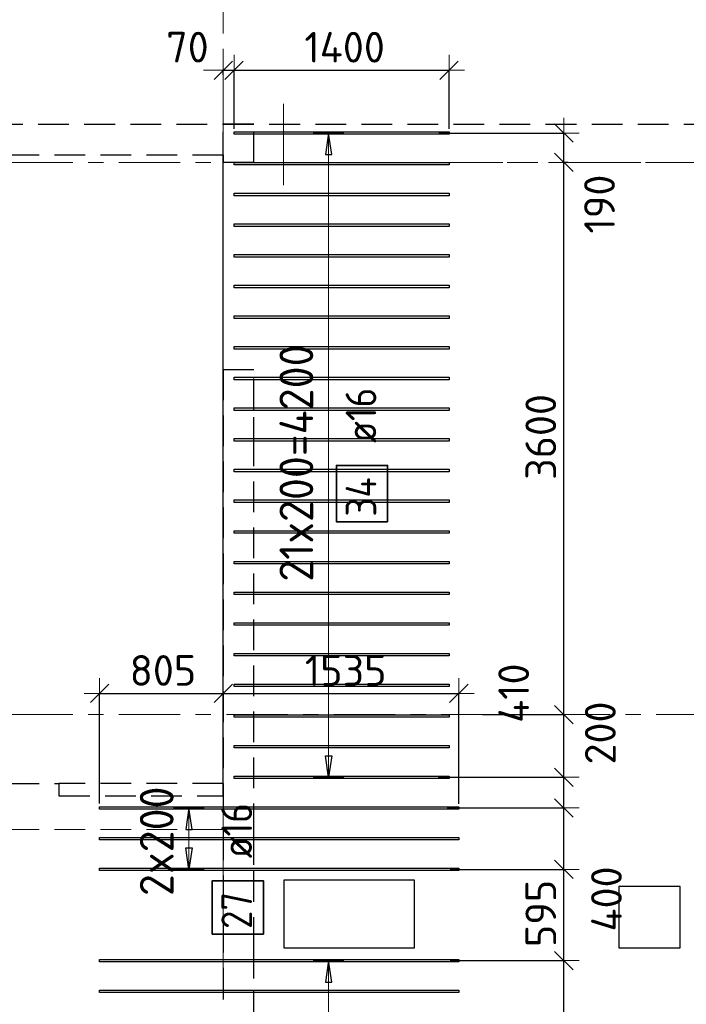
# Model space of a CAD drawing. Header units: metres. Extents: x -38 to 97, y -15 to 21.
# Tile 40 of 82: x 44.32 to 48.67, y 10.91 to 17.33. Entities that reach past the tile are written whole.
import ezdxf

# ---------------------------------------------------------------- set-up
doc = ezdxf.new("R2010")
doc.units = ezdxf.units.M
doc.header["$PDMODE"] = 65
for name, pattern in [('______11', [0.5, 0.4, -0.05, 0, -0.05]), ('______2', [0.27, 0.2, -0.07]), ('______3', [0.5, 0.4, -0.1]), ('______5', [1.1, 0.8, -0.1, 0.1, -0.1])]:
    doc.linetypes.add(name, pattern=pattern)
for name, color, linetype, lineweight in [('XR$2$Осевая линия (1)', 7, '______5', 13), ('XR$2$Размерная линия (1)', 7, 'Continuous', 13), ('XR$3$Балка (1)', 7, '______3', 13), ('XR$3$Перекрытие (1)', 7, 'Continuous', 35), ('XR$3$Размерная линия (1)', 7, 'Continuous', 13)]:
    doc.layers.add(name, color=color, linetype=linetype, lineweight=lineweight)
doc.layers.add('XR$3$Арм.стержн.Доп. Арм верхн.зоны Х', color=7, linetype='Continuous', lineweight=35, true_color=0x8c8cff)
doc.layers.add('XR$5$Стена_ бетон несущ.', color=7, linetype='Continuous', lineweight=70, true_color=0xb4b496)
doc.styles.add('ISOCPEUR', font='txt')
doc.dimstyles.new('DIMSTYLE_3', dxfattribs={"dimtxt": 0.2, "dimasz": 0.2, "dimexe": 0, "dimexo": 0, "dimgap": 0.1, "dimtad": 2, "dimdec": 0, "dimlfac": 1000, "dimrnd": 5, "dimzin": 12, "dimdsep": 46, "dimtxsty": 'ISOCPEUR', "dimblk1": 'ALL_ML_STRICH', "dimblk2": 'ALL_ML_STRICH', "dimsah": 1, "dimcen": 0, "dimclrd": 7, "dimclre": 256, "dimclrt": 7, "dimadec": 0, "dimazin": 0, "dimtfac": 1, "dimtdec": 0, "dimtix": 1, "dimtmove": 2, "dimatfit": 3, "dimfxl": 0, "dimtzin": 0, "dimlwd": 0, "dimlwe": -3, "dimarcsym": 0})
doc.dimstyles.new('DIMSTYLE_6', dxfattribs={"dimtxt": 0.2, "dimasz": 0.2, "dimexe": 0, "dimexo": 0, "dimgap": 0.1, "dimtad": 2, "dimdec": 0, "dimlfac": 1000, "dimrnd": 5, "dimzin": 12, "dimdsep": 46, "dimtxsty": 'ISOCPEUR', "dimblk1": 'ALL_ML_STRICH', "dimblk2": 'ALL_ML_STRICH', "dimsah": 1, "dimcen": 0, "dimclrd": 7, "dimclre": 256, "dimclrt": 7, "dimadec": 0, "dimazin": 0, "dimtfac": 1, "dimtdec": 0, "dimtix": 1, "dimtmove": 2, "dimatfit": 3, "dimfxl": 0, "dimtvp": 1.2, "dimtzin": 0, "dimlwd": 0, "dimlwe": -3, "dimarcsym": 0})
doc.dimstyles.new('DIMSTYLE_7', dxfattribs={"dimtxt": 0.2, "dimasz": 0.2, "dimexe": 0, "dimexo": 0, "dimgap": 0.1, "dimtad": 0, "dimdec": 0, "dimlfac": 1000, "dimrnd": 5, "dimzin": 12, "dimdsep": 46, "dimtxsty": 'ISOCPEUR', "dimblk1": 'ALL_ML_STRICH', "dimblk2": 'ALL_ML_STRICH', "dimsah": 1, "dimcen": 0, "dimclrd": 7, "dimclre": 256, "dimclrt": 7, "dimadec": 0, "dimazin": 0, "dimtfac": 1, "dimtdec": 0, "dimtix": 1, "dimtmove": 2, "dimatfit": 3, "dimfxl": 0, "dimtvp": 1.2, "dimtzin": 0, "dimlwd": 0, "dimlwe": -3, "dimarcsym": 0})

# ---------------------------------------------------------------- blocks, each defined once
blk = doc.blocks.new('ALL_ML_STRICH')
at = {"color": 0, "linetype": 'ByBlock', "lineweight": -2}
for p, q in [((0, -0.5), (0, 0.5)), ((-1, 0), (0.5, 0)), ((-0.3, -0.3), (0.3, 0.3))]:
    blk.add_line(p, q, dxfattribs=at)
blk = doc.blocks.new('*D11')
at = {"layer": 'DEFPOINTS', "color": 7, "linetype": 'Continuous', "lineweight": 13, "transparency": 33554687}
for p in [(0.5, 19.5574), (0.5, 19.3768), (61.6, 17.1197)]:
    blk.add_point(p, dxfattribs=at)
at = {"layer": 'XR$2$Размерная линия (1)', "color": 9, "linetype": 'Continuous', "lineweight": -2, "true_color": 0xc7c7c7, "transparency": 33554687}
for p, q in [((0.5, 19.3568), (0.5, 19.5574)), ((61.6, 17.1397), (61.6, 19.5574))]:
    blk.add_line(p, q, dxfattribs=at)
at = {"layer": 'XR$2$Размерная линия (1)', "color": 7, "linetype": 'Continuous', "lineweight": -2, "transparency": 33554687}
blk.add_line((0.5, 19.5574), (61.6, 19.5574), dxfattribs=at)
at = {"layer": 'XR$2$Размерная линия (1)', "color": 7, "linetype": 'Continuous', "lineweight": 13, "transparency": 33554687, "xscale": 0.2, "yscale": 0.2, "zscale": 0.2, "rotation": 180}
blk.add_blockref('ALL_ML_STRICH', (0.5, 19.5574), dxfattribs=at)
at = {"layer": 'XR$2$Размерная линия (1)', "color": 7, "linetype": 'Continuous', "lineweight": 13, "transparency": 33554687, "xscale": 0.2, "yscale": 0.2, "zscale": 0.2}
blk.add_blockref('ALL_ML_STRICH', (61.6, 19.5574), dxfattribs=at)
at = {"layer": 'XR$2$Размерная линия (1)', "color": 7, "linetype": 'Continuous', "lineweight": 13, "transparency": 33554687, "insert": (31.1, 19.7074), "char_height": 0.2, "width": 1, "attachment_point": 5, "style": 'ISOCPEUR'}
blk.add_mtext('\\A1;{61100}', dxfattribs=at)
blk = doc.blocks.new('*D275')
at = {"layer": 'DEFPOINTS', "color": 7, "linetype": 'Continuous', "lineweight": 13, "transparency": 33554687}
for p in [(47.1077, 11.1959), (47.1336, 9.7959), (47.8683, 9.7959)]:
    blk.add_point(p, dxfattribs=at)
at = {"layer": 'XR$3$Размерная линия (1)', "color": 9, "linetype": 'Continuous', "lineweight": -2, "true_color": 0xc7c7c7, "transparency": 33554687}
for p, q in [((47.1277, 11.1959), (47.8683, 11.1959)), ((47.1536, 9.7959), (47.8683, 9.7959))]:
    blk.add_line(p, q, dxfattribs=at)
at = {"layer": 'XR$3$Размерная линия (1)', "color": 7, "linetype": 'Continuous', "lineweight": -2, "transparency": 33554687}
blk.add_line((47.8683, 9.7959), (47.8683, 11.1959), dxfattribs=at)
at = {"layer": 'XR$3$Размерная линия (1)', "color": 7, "linetype": 'Continuous', "lineweight": 13, "transparency": 33554687, "xscale": 0.2, "yscale": 0.2, "zscale": 0.2}
for p, rotation in [((47.8683, 11.1959), 90), ((47.8683, 9.7959), 270)]:
    blk.add_blockref('ALL_ML_STRICH', p, dxfattribs=dict(at, rotation=rotation))
at = {"layer": 'XR$3$Размерная линия (1)', "color": 7, "linetype": 'Continuous', "lineweight": 13, "transparency": 33554687, "insert": (47.7183, 10.5159), "char_height": 0.2, "width": 0.8, "attachment_point": 5, "rotation": 90, "style": 'ISOCPEUR'}
blk.add_mtext('\\A1;{1400}', dxfattribs=at)
blk = doc.blocks.new('*D276')
at = {"layer": 'DEFPOINTS', "color": 7, "linetype": 'Continuous', "lineweight": 13, "transparency": 33554687}
for p in [(47.1077, 11.791), (47.1077, 11.1959), (47.8683, 11.1959)]:
    blk.add_point(p, dxfattribs=at)
at = {"layer": 'XR$3$Размерная линия (1)', "color": 9, "linetype": 'Continuous', "lineweight": -2, "true_color": 0xc7c7c7, "transparency": 33554687}
for p, q in [((47.1277, 11.791), (47.8683, 11.791)), ((47.1277, 11.1959), (47.8683, 11.1959))]:
    blk.add_line(p, q, dxfattribs=at)
at = {"layer": 'XR$3$Размерная линия (1)', "color": 7, "linetype": 'Continuous', "lineweight": -2, "transparency": 33554687}
blk.add_line((47.8683, 11.1959), (47.8683, 11.791), dxfattribs=at)
at = {"layer": 'XR$3$Размерная линия (1)', "color": 7, "linetype": 'Continuous', "lineweight": 13, "transparency": 33554687, "xscale": 0.2, "yscale": 0.2, "zscale": 0.2}
for p, rotation in [((47.8683, 11.791), 90), ((47.8683, 11.1959), 270)]:
    blk.add_blockref('ALL_ML_STRICH', p, dxfattribs=dict(at, rotation=rotation))
at = {"layer": 'XR$3$Размерная линия (1)', "color": 7, "linetype": 'Continuous', "lineweight": 13, "transparency": 33554687, "insert": (47.7183, 11.5035), "char_height": 0.2, "width": 0.6, "attachment_point": 5, "rotation": 90, "style": 'ISOCPEUR'}
blk.add_mtext('\\A1;{595}', dxfattribs=at)
blk = doc.blocks.new('*D277')
at = {"layer": 'DEFPOINTS', "color": 7, "linetype": 'Continuous', "lineweight": 13, "transparency": 33554687}
for p in [(47.0882, 12.191), (47.1077, 11.791), (47.8683, 11.791)]:
    blk.add_point(p, dxfattribs=at)
at = {"layer": 'XR$3$Размерная линия (1)', "color": 9, "linetype": 'Continuous', "lineweight": -2, "true_color": 0xc7c7c7, "transparency": 33554687}
for p, q in [((47.1082, 12.191), (47.8683, 12.191)), ((47.1277, 11.791), (47.8683, 11.791))]:
    blk.add_line(p, q, dxfattribs=at)
at = {"layer": 'XR$3$Размерная линия (1)', "color": 7, "linetype": 'Continuous', "lineweight": -2, "transparency": 33554687}
blk.add_line((47.8683, 11.791), (47.8683, 12.191), dxfattribs=at)
at = {"layer": 'XR$3$Размерная линия (1)', "color": 7, "linetype": 'Continuous', "lineweight": 13, "transparency": 33554687, "xscale": 0.2, "yscale": 0.2, "zscale": 0.2}
for p, rotation in [((47.8683, 12.191), 90), ((47.8683, 11.791), 270)]:
    blk.add_blockref('ALL_ML_STRICH', p, dxfattribs=dict(at, rotation=rotation))
at = {"layer": 'XR$3$Размерная линия (1)', "color": 7, "linetype": 'Continuous', "lineweight": 13, "transparency": 33554687, "insert": (48.146, 11.5981), "char_height": 0.2, "width": 0.6, "attachment_point": 5, "rotation": 90, "style": 'ISOCPEUR'}
blk.add_mtext('\\A1;{400}', dxfattribs=at)
blk = doc.blocks.new('*D278')
at = {"layer": 'DEFPOINTS', "color": 7, "linetype": 'Continuous', "lineweight": 13, "transparency": 33554687}
for p in [(47.0298, 12.391), (47.0882, 12.191), (47.8683, 12.191)]:
    blk.add_point(p, dxfattribs=at)
at = {"layer": 'XR$3$Размерная линия (1)', "color": 9, "linetype": 'Continuous', "lineweight": -2, "true_color": 0xc7c7c7, "transparency": 33554687}
for p, q in [((47.0498, 12.391), (47.8683, 12.391)), ((47.1082, 12.191), (47.8683, 12.191))]:
    blk.add_line(p, q, dxfattribs=at)
at = {"layer": 'XR$3$Размерная линия (1)', "color": 7, "linetype": 'Continuous', "lineweight": -2, "transparency": 33554687}
blk.add_line((47.8683, 12.191), (47.8683, 12.391), dxfattribs=at)
at = {"layer": 'XR$3$Размерная линия (1)', "color": 7, "linetype": 'Continuous', "lineweight": 13, "transparency": 33554687, "xscale": 0.2, "yscale": 0.2, "zscale": 0.2}
for p, rotation in [((47.8683, 12.391), 90), ((47.8683, 12.191), 270)]:
    blk.add_blockref('ALL_ML_STRICH', p, dxfattribs=dict(at, rotation=rotation))
at = {"layer": 'XR$3$Размерная линия (1)', "color": 7, "linetype": 'Continuous', "lineweight": 13, "transparency": 33554687, "insert": (48.1061, 12.68), "char_height": 0.2, "width": 0.6, "attachment_point": 5, "rotation": 90, "style": 'ISOCPEUR'}
blk.add_mtext('\\A1;{200}', dxfattribs=at)
blk = doc.blocks.new('*D279')
at = {"layer": 'DEFPOINTS', "color": 7, "linetype": 'Continuous', "lineweight": 13, "transparency": 33554687}
for p in [(47.3193, 12.8), (47.0298, 12.391), (47.8683, 12.391)]:
    blk.add_point(p, dxfattribs=at)
at = {"layer": 'XR$3$Размерная линия (1)', "color": 9, "linetype": 'Continuous', "lineweight": -2, "true_color": 0xc7c7c7, "transparency": 33554687}
for p, q in [((47.3393, 12.8), (47.8683, 12.8)), ((47.0498, 12.391), (47.8683, 12.391))]:
    blk.add_line(p, q, dxfattribs=at)
at = {"layer": 'XR$3$Размерная линия (1)', "color": 7, "linetype": 'Continuous', "lineweight": -2, "transparency": 33554687}
blk.add_line((47.8683, 12.391), (47.8683, 12.8), dxfattribs=at)
at = {"layer": 'XR$3$Размерная линия (1)', "color": 7, "linetype": 'Continuous', "lineweight": 13, "transparency": 33554687, "xscale": 0.2, "yscale": 0.2, "zscale": 0.2}
for p, rotation in [((47.8683, 12.8), 90), ((47.8683, 12.391), 270)]:
    blk.add_blockref('ALL_ML_STRICH', p, dxfattribs=dict(at, rotation=rotation))
at = {"layer": 'XR$3$Размерная линия (1)', "color": 7, "linetype": 'Continuous', "lineweight": 13, "transparency": 33554687, "insert": (47.5416, 12.9396), "char_height": 0.2, "width": 0.6, "attachment_point": 5, "rotation": 90, "style": 'ISOCPEUR'}
blk.add_mtext('\\A1;{410}', dxfattribs=at)
blk = doc.blocks.new('*D280')
at = {"layer": 'DEFPOINTS', "color": 7, "linetype": 'Continuous', "lineweight": 13, "transparency": 33554687}
for p in [(47.9152, 16.4), (47.3193, 12.8), (47.8683, 12.8)]:
    blk.add_point(p, dxfattribs=at)
at = {"layer": 'XR$3$Размерная линия (1)', "color": 9, "linetype": 'Continuous', "lineweight": -2, "true_color": 0xc7c7c7, "transparency": 33554687}
for p, q in [((47.8952, 16.4), (47.8683, 16.4)), ((47.3393, 12.8), (47.8683, 12.8))]:
    blk.add_line(p, q, dxfattribs=at)
at = {"layer": 'XR$3$Размерная линия (1)', "color": 7, "linetype": 'Continuous', "lineweight": -2, "transparency": 33554687}
blk.add_line((47.8683, 12.8), (47.8683, 16.4), dxfattribs=at)
at = {"layer": 'XR$3$Размерная линия (1)', "color": 7, "linetype": 'Continuous', "lineweight": 13, "transparency": 33554687, "xscale": 0.2, "yscale": 0.2, "zscale": 0.2}
for p, rotation in [((47.8683, 16.4), 90), ((47.8683, 12.8), 270)]:
    blk.add_blockref('ALL_ML_STRICH', p, dxfattribs=dict(at, rotation=rotation))
at = {"layer": 'XR$3$Размерная линия (1)', "color": 7, "linetype": 'Continuous', "lineweight": 13, "transparency": 33554687, "insert": (47.7183, 14.61), "char_height": 0.2, "width": 0.8, "attachment_point": 5, "rotation": 90, "style": 'ISOCPEUR'}
blk.add_mtext('\\A1;{3600}', dxfattribs=at)
blk = doc.blocks.new('*D281')
at = {"layer": 'DEFPOINTS', "color": 7, "linetype": 'Continuous', "lineweight": 13, "transparency": 33554687}
for p in [(47.0335, 16.591), (47.8683, 16.4), (47.9152, 16.4)]:
    blk.add_point(p, dxfattribs=at)
at = {"layer": 'XR$3$Размерная линия (1)', "color": 9, "linetype": 'Continuous', "lineweight": -2, "true_color": 0xc7c7c7, "transparency": 33554687}
for p, q in [((47.0535, 16.591), (47.8683, 16.591)), ((47.8952, 16.4), (47.8683, 16.4))]:
    blk.add_line(p, q, dxfattribs=at)
at = {"layer": 'XR$3$Размерная линия (1)', "color": 7, "linetype": 'Continuous', "lineweight": -2, "transparency": 33554687}
blk.add_line((47.8683, 16.4), (47.8683, 16.591), dxfattribs=at)
at = {"layer": 'XR$3$Размерная линия (1)', "color": 7, "linetype": 'Continuous', "lineweight": 13, "transparency": 33554687, "xscale": 0.2, "yscale": 0.2, "zscale": 0.2}
for p, rotation in [((47.8683, 16.591), 90), ((47.8683, 16.4), 270)]:
    blk.add_blockref('ALL_ML_STRICH', p, dxfattribs=dict(at, rotation=rotation))
at = {"layer": 'XR$3$Размерная линия (1)', "color": 7, "linetype": 'Continuous', "lineweight": 13, "transparency": 33554687, "insert": (48.1007, 16.128), "char_height": 0.2, "width": 0.6, "attachment_point": 5, "rotation": 90, "style": 'ISOCPEUR'}
blk.add_mtext('\\A1;{190}', dxfattribs=at)
blk = doc.blocks.new('*D282')
at = {"layer": 'DEFPOINTS', "color": 7, "linetype": 'Continuous', "lineweight": 13, "transparency": 33554687}
for p in [(45.65, 17.0009), (45.65, 16.9517), (45.7206, 16.599)]:
    blk.add_point(p, dxfattribs=at)
at = {"layer": 'XR$3$Размерная линия (1)', "color": 9, "linetype": 'Continuous', "lineweight": -2, "true_color": 0xc7c7c7, "transparency": 33554687}
for p, q in [((45.65, 16.9717), (45.65, 17.0009)), ((45.7206, 16.619), (45.7206, 17.0009))]:
    blk.add_line(p, q, dxfattribs=at)
at = {"layer": 'XR$3$Размерная линия (1)', "color": 7, "linetype": 'Continuous', "lineweight": -2, "transparency": 33554687}
blk.add_line((45.65, 17.0009), (45.7206, 17.0009), dxfattribs=at)
at = {"layer": 'XR$3$Размерная линия (1)', "color": 7, "linetype": 'Continuous', "lineweight": 13, "transparency": 33554687, "xscale": 0.2, "yscale": 0.2, "zscale": 0.2}
blk.add_blockref('ALL_ML_STRICH', (45.7206, 17.0009), dxfattribs=at)
at = {"layer": 'XR$3$Размерная линия (1)', "color": 7, "linetype": 'Continuous', "lineweight": 13, "transparency": 33554687, "xscale": 0.2, "yscale": 0.2, "zscale": 0.2, "rotation": 180}
blk.add_blockref('ALL_ML_STRICH', (45.65, 17.0009), dxfattribs=at)
at = {"layer": 'XR$3$Размерная линия (1)', "color": 7, "linetype": 'Continuous', "lineweight": 13, "transparency": 33554687, "insert": (45.4168, 17.1514), "char_height": 0.2, "width": 0.4, "attachment_point": 5, "style": 'ISOCPEUR'}
blk.add_mtext('\\A1;{70}', dxfattribs=at)
blk = doc.blocks.new('*D283')
at = {"layer": 'DEFPOINTS', "color": 7, "linetype": 'Continuous', "lineweight": 13, "transparency": 33554687}
for p in [(45.7206, 17.0009), (45.7206, 16.599), (47.1206, 16.599)]:
    blk.add_point(p, dxfattribs=at)
at = {"layer": 'XR$3$Размерная линия (1)', "color": 9, "linetype": 'Continuous', "lineweight": -2, "true_color": 0xc7c7c7, "transparency": 33554687}
for p, q in [((45.7206, 16.619), (45.7206, 17.0009)), ((47.1206, 16.619), (47.1206, 17.0009))]:
    blk.add_line(p, q, dxfattribs=at)
at = {"layer": 'XR$3$Размерная линия (1)', "color": 7, "linetype": 'Continuous', "lineweight": -2, "transparency": 33554687}
blk.add_line((45.7206, 17.0009), (47.1206, 17.0009), dxfattribs=at)
at = {"layer": 'XR$3$Размерная линия (1)', "color": 7, "linetype": 'Continuous', "lineweight": 13, "transparency": 33554687, "xscale": 0.2, "yscale": 0.2, "zscale": 0.2, "rotation": 180}
blk.add_blockref('ALL_ML_STRICH', (45.7206, 17.0009), dxfattribs=at)
at = {"layer": 'XR$3$Размерная линия (1)', "color": 7, "linetype": 'Continuous', "lineweight": 13, "transparency": 33554687, "xscale": 0.2, "yscale": 0.2, "zscale": 0.2}
blk.add_blockref('ALL_ML_STRICH', (47.1206, 17.0009), dxfattribs=at)
at = {"layer": 'XR$3$Размерная линия (1)', "color": 7, "linetype": 'Continuous', "lineweight": 13, "transparency": 33554687, "insert": (46.4406, 17.1509), "char_height": 0.2, "width": 0.8, "attachment_point": 5, "style": 'ISOCPEUR'}
blk.add_mtext('\\A1;{1400}', dxfattribs=at)
blk = doc.blocks.new('*D284')
at = {"layer": 'DEFPOINTS', "color": 7, "linetype": 'Continuous', "lineweight": 13, "transparency": 33554687}
for p in [(44.8447, 12.9378), (45.65, 12.8881), (44.8447, 12.2)]:
    blk.add_point(p, dxfattribs=at)
at = {"layer": 'XR$3$Размерная линия (1)', "color": 9, "linetype": 'Continuous', "lineweight": -2, "true_color": 0xc7c7c7, "transparency": 33554687}
for p, q in [((44.8447, 12.22), (44.8447, 12.9378)), ((45.65, 12.9081), (45.65, 12.9378))]:
    blk.add_line(p, q, dxfattribs=at)
at = {"layer": 'XR$3$Размерная линия (1)', "color": 7, "linetype": 'Continuous', "lineweight": -2, "transparency": 33554687}
blk.add_line((44.8447, 12.9378), (45.65, 12.9378), dxfattribs=at)
at = {"layer": 'XR$3$Размерная линия (1)', "color": 7, "linetype": 'Continuous', "lineweight": 13, "transparency": 33554687, "xscale": 0.2, "yscale": 0.2, "zscale": 0.2, "rotation": 180}
blk.add_blockref('ALL_ML_STRICH', (44.8447, 12.9378), dxfattribs=at)
at = {"layer": 'XR$3$Размерная линия (1)', "color": 7, "linetype": 'Continuous', "lineweight": 13, "transparency": 33554687, "xscale": 0.2, "yscale": 0.2, "zscale": 0.2}
blk.add_blockref('ALL_ML_STRICH', (45.65, 12.9378), dxfattribs=at)
at = {"layer": 'XR$3$Размерная линия (1)', "color": 7, "linetype": 'Continuous', "lineweight": 13, "transparency": 33554687, "insert": (45.2573, 13.0878), "char_height": 0.2, "width": 0.6, "attachment_point": 5, "style": 'ISOCPEUR'}
blk.add_mtext('\\A1;{805}', dxfattribs=at)
blk = doc.blocks.new('*D285')
at = {"layer": 'DEFPOINTS', "color": 7, "linetype": 'Continuous', "lineweight": 13, "transparency": 33554687}
for p in [(45.65, 12.9378), (45.65, 12.8881), (47.1847, 12.199)]:
    blk.add_point(p, dxfattribs=at)
at = {"layer": 'XR$3$Размерная линия (1)', "color": 9, "linetype": 'Continuous', "lineweight": -2, "true_color": 0xc7c7c7, "transparency": 33554687}
for p, q in [((45.65, 12.9081), (45.65, 12.9378)), ((47.1847, 12.219), (47.1847, 12.9378))]:
    blk.add_line(p, q, dxfattribs=at)
at = {"layer": 'XR$3$Размерная линия (1)', "color": 7, "linetype": 'Continuous', "lineweight": -2, "transparency": 33554687}
blk.add_line((45.65, 12.9378), (47.1847, 12.9378), dxfattribs=at)
at = {"layer": 'XR$3$Размерная линия (1)', "color": 7, "linetype": 'Continuous', "lineweight": 13, "transparency": 33554687, "xscale": 0.2, "yscale": 0.2, "zscale": 0.2, "rotation": 180}
blk.add_blockref('ALL_ML_STRICH', (45.65, 12.9378), dxfattribs=at)
at = {"layer": 'XR$3$Размерная линия (1)', "color": 7, "linetype": 'Continuous', "lineweight": 13, "transparency": 33554687, "xscale": 0.2, "yscale": 0.2, "zscale": 0.2}
blk.add_blockref('ALL_ML_STRICH', (47.1847, 12.9378), dxfattribs=at)
at = {"layer": 'XR$3$Размерная линия (1)', "color": 7, "linetype": 'Continuous', "lineweight": 13, "transparency": 33554687, "insert": (46.4473, 13.0878), "char_height": 0.2, "width": 0.8, "attachment_point": 5, "style": 'ISOCPEUR'}
blk.add_mtext('\\A1;{1535}', dxfattribs=at)

msp = doc.modelspace()

# ---------------------------------------------------------------- linework, layer by layer
at = {"color": 52, "linetype": 'Continuous', "lineweight": 13, "transparency": 33554687}
msp.add_line((46.043, 16.7808), (46.043, 16.2508), dxfattribs=at)
at = {"layer": 'XR$2$Осевая линия (1)', "color": 253, "linetype": '______11', "lineweight": 13, "true_color": 0xa0a0a0, "transparency": 33554687}
for p, q in [((45.65, 6.74), (45.65, 19.78)), ((-2.63, 16.4), (62.6, 16.4)), ((-2.63, 12.8), (62.6, 12.8))]:
    msp.add_line(p, q, dxfattribs=at)
at = {"layer": 'XR$3$Арм.стержн.Доп. Арм верхн.зоны Х', "color": 253, "linetype": 'Continuous', "lineweight": -3, "true_color": 0xa0a0a0, "transparency": 33554687}
for p, q in [((46.3362, 16.591), (46.2362, 16.591)), ((46.3362, 16.591), (46.4362, 16.591)), ((46.3362, 12.391), (46.2362, 12.391)), ((46.3362, 12.391), (46.4362, 12.391)), ((45.4265, 12.191), (45.3265, 12.191)), ((45.4265, 12.191), (45.5265, 12.191)), ((45.4265, 11.791), (45.3265, 11.791)), ((45.4265, 11.791), (45.5265, 11.791)), ((46.3362, 11.1959), (46.2362, 11.1959)), ((46.3362, 11.1959), (46.4362, 11.1959))]:
    msp.add_line(p, q, dxfattribs=at)
at = {"layer": 'XR$3$Арм.стержн.Доп. Арм верхн.зоны Х', "color": 7, "linetype": 'Continuous', "lineweight": 25, "transparency": 33554687}
for p, q in [((46.3362, 16.591), (46.3162, 16.451)), ((46.3562, 16.451), (46.3362, 16.591)), ((46.3162, 16.451), (46.3562, 16.451)), ((46.3362, 12.391), (46.3162, 12.531)), ((46.3162, 12.531), (46.3562, 12.531)), ((46.3562, 12.531), (46.3362, 12.391)), ((45.4265, 12.191), (45.4065, 12.051)), ((45.4465, 12.051), (45.4265, 12.191)), ((45.4065, 12.051), (45.4465, 12.051)), ((45.4265, 11.791), (45.4065, 11.931)), ((45.4065, 11.931), (45.4465, 11.931)), ((45.4465, 11.931), (45.4265, 11.791)), ((46.3362, 11.1959), (46.3162, 11.0559)), ((46.3562, 11.0559), (46.3362, 11.1959)), ((46.3162, 11.0559), (46.3562, 11.0559))]:
    msp.add_line(p, q, dxfattribs=at)
at = {"layer": 'XR$3$Арм.стержн.Доп. Арм верхн.зоны Х', "color": 7, "linetype": 'Continuous', "lineweight": 13, "transparency": 33554687}
for p, q in [((46.3362, 16.591), (46.3362, 16.591)), ((46.3362, 12.391), (46.3362, 16.591)), ((46.3362, 12.391), (46.3362, 12.391)), ((45.4265, 12.191), (45.4265, 12.191)), ((45.4265, 11.791), (45.4265, 12.191)), ((45.4265, 11.791), (45.4265, 11.791)), ((46.3362, 11.1959), (46.3362, 11.1959)), ((46.3362, 9.7959), (46.3362, 11.1959))]:
    msp.add_line(p, q, dxfattribs=at)
at = {"layer": 'XR$3$Арм.стержн.Доп. Арм верхн.зоны Х', "color": 7, "linetype": 'Continuous', "lineweight": 25, "transparency": 33554687}
for points in [[(45.7206, 16.599), (47.1206, 16.599), (47.1206, 16.583), (45.7206, 16.583), (45.7206, 16.599)], [(45.7206, 16.399), (47.1206, 16.399), (47.1206, 16.383), (45.7206, 16.383), (45.7206, 16.399)], [(45.7206, 16.199), (47.1206, 16.199), (47.1206, 16.183), (45.7206, 16.183), (45.7206, 16.199)], [(45.7206, 15.999), (47.1206, 15.999), (47.1206, 15.983), (45.7206, 15.983), (45.7206, 15.999)], [(45.7206, 15.799), (47.1206, 15.799), (47.1206, 15.783), (45.7206, 15.783), (45.7206, 15.799)], [(45.7206, 15.599), (47.1206, 15.599), (47.1206, 15.583), (45.7206, 15.583), (45.7206, 15.599)], [(45.7206, 15.399), (47.1206, 15.399), (47.1206, 15.383), (45.7206, 15.383), (45.7206, 15.399)], [(45.7206, 15.199), (47.1206, 15.199), (47.1206, 15.183), (45.7206, 15.183), (45.7206, 15.199)], [(45.7206, 14.999), (47.1206, 14.999), (47.1206, 14.983), (45.7206, 14.983), (45.7206, 14.999)], [(45.7206, 14.799), (47.1206, 14.799), (47.1206, 14.783), (45.7206, 14.783), (45.7206, 14.799)], [(45.7206, 14.599), (47.1206, 14.599), (47.1206, 14.583), (45.7206, 14.583), (45.7206, 14.599)], [(45.7206, 14.399), (47.1206, 14.399), (47.1206, 14.383), (45.7206, 14.383), (45.7206, 14.399)], [(45.7206, 14.199), (47.1206, 14.199), (47.1206, 14.183), (45.7206, 14.183), (45.7206, 14.199)], [(45.7206, 13.999), (47.1206, 13.999), (47.1206, 13.983), (45.7206, 13.983), (45.7206, 13.999)], [(45.7206, 13.799), (47.1206, 13.799), (47.1206, 13.783), (45.7206, 13.783), (45.7206, 13.799)], [(45.7206, 13.599), (47.1206, 13.599), (47.1206, 13.583), (45.7206, 13.583), (45.7206, 13.599)], [(45.7206, 13.399), (47.1206, 13.399), (47.1206, 13.383), (45.7206, 13.383), (45.7206, 13.399)], [(45.7206, 13.199), (47.1206, 13.199), (47.1206, 13.183), (45.7206, 13.183), (45.7206, 13.199)], [(45.7206, 12.999), (47.1206, 12.999), (47.1206, 12.983), (45.7206, 12.983), (45.7206, 12.999)], [(45.7206, 12.799), (47.1206, 12.799), (47.1206, 12.783), (45.7206, 12.783), (45.7206, 12.799)], [(45.7206, 12.599), (47.1206, 12.599), (47.1206, 12.583), (45.7206, 12.583), (45.7206, 12.599)], [(45.7206, 12.399), (47.1206, 12.399), (47.1206, 12.383), (45.7206, 12.383), (45.7206, 12.399)], [(44.8447, 12.199), (47.1847, 12.199), (47.1847, 12.183), (44.8447, 12.183), (44.8447, 12.199)], [(44.8447, 11.999), (47.1847, 11.999), (47.1847, 11.983), (44.8447, 11.983), (44.8447, 11.999)], [(44.8447, 11.799), (47.1847, 11.799), (47.1847, 11.783), (44.8447, 11.783), (44.8447, 11.799)], [(44.8447, 11.2039), (47.1847, 11.2039), (47.1847, 11.1879), (44.8447, 11.1879), (44.8447, 11.2039)], [(44.8447, 11.0039), (47.1847, 11.0039), (47.1847, 10.9879), (44.8447, 10.9879), (44.8447, 11.0039)]]:
    msp.add_lwpolyline(points, dxfattribs=at)
at = {"layer": 'XR$3$Арм.стержн.Доп. Арм верхн.зоны Х', "color": 7, "linetype": 'Continuous', "lineweight": 35, "transparency": 33554687}
for points in [[(46.7204, 14.0575), (46.7204, 14.4241), (46.3871, 14.4241), (46.3871, 14.0575), (46.7204, 14.0575)], [(45.9113, 11.3695), (45.9113, 11.7162), (45.5779, 11.7162), (45.5779, 11.3695), (45.9113, 11.3695)]]:
    msp.add_lwpolyline(points, dxfattribs=at)
at = {"layer": 'XR$3$Балка (1)', "color": 7, "linetype": '______2', "lineweight": 25, "transparency": 33554687}
for p, q in [((45.65, 16.4002), (45.65, 16.6502)), ((45.65, 16.6502), (51.6, 16.6502)), ((43.05, 12.3502), (44.58, 12.3502)), ((44.58, 12.3502), (44.58, 12.2702)), ((45.65, 12.3502), (44.58, 12.3502)), ((44.58, 12.2702), (45.65, 12.2702))]:
    msp.add_line(p, q, dxfattribs=at)
at = {"layer": 'XR$3$Перекрытие (1)', "color": 7, "linetype": 'Continuous', "lineweight": 25, "transparency": 33554687}
for p, q in [((45.65, 12.2702), (45.65, 16.4002)), ((46.0451, 11.7198), (46.0451, 11.2798)), ((46.8951, 11.7198), (46.0451, 11.7198)), ((46.8951, 11.2798), (46.8951, 11.7198)), ((48.2269, 11.6802), (48.2269, 11.2802)), ((48.6269, 11.6802), (48.2269, 11.6802)), ((48.6269, 11.2802), (48.6269, 11.6802)), ((46.0451, 11.2798), (46.8951, 11.2798)), ((48.2269, 11.2802), (48.6269, 11.2802))]:
    msp.add_line(p, q, dxfattribs=at)
at = {"layer": 'XR$3$Перекрытие (1)', "color": 7, "linetype": '______2', "lineweight": 18, "transparency": 33554687}
for p, q in [((51.6, 16.4002), (45.65, 16.4002)), ((45.65, 12.2702), (45.65, 12.0502)), ((45.65, 12.0502), (43.05, 12.0502))]:
    msp.add_line(p, q, dxfattribs=at)
at = {"layer": 'XR$5$Стена_ бетон несущ.', "color": 253, "linetype": '______2', "lineweight": -3, "true_color": 0xa0a0a0, "transparency": 33554687}
for p, q in [((40.545, 16.65), (45.65, 16.65)), ((45.85, 16.65), (45.65, 16.65)), ((45.85, 16.4), (45.85, 16.65)), ((43.05, 16.45), (45.65, 16.45)), ((45.65, 16.45), (45.65, 16.4)), ((45.85, 16.4), (45.65, 16.4)), ((45.65, 15.05), (45.85, 15.05)), ((45.65, 15.05), (45.65, 10.8)), ((45.85, 14.79), (45.85, 15.05)), ((45.85, 14.54), (45.85, 14.79)), ((45.85, 12.0195), (45.85, 14.54)), ((45.85, 11.8195), (45.85, 12.0195)), ((45.85, 11.28), (45.85, 11.8195)), ((45.85, 11.08), (45.85, 11.28)), ((45.85, 10.8), (45.85, 11.08))]:
    msp.add_line(p, q, dxfattribs=at)

# ---------------------------------------------------------------- texts
at = {"layer": 'XR$3$Арм.стержн.Доп. Арм верхн.зоны Х', "color": 7, "linetype": 'Continuous', "lineweight": 13, "transparency": 33554687, "char_height": 0.22, "attachment_point": 7, "rotation": 90, "style": 'ISOCPEUR'}
for s, insert, width in [('\\W0.95;21x200=4200', (46.2362, 13.666), 1.775242), ('\\W0.95;2x200', (45.3265, 11.617), 0.873359)]:
    msp.add_mtext(s, dxfattribs=dict(at, insert=insert, width=width))
at = {"layer": 'XR$3$Арм.стержн.Доп. Арм верхн.зоны Х', "color": 7, "linetype": 'Continuous', "lineweight": 25, "transparency": 33554687, "char_height": 0.2, "attachment_point": 7, "rotation": 90, "style": 'ISOCPEUR'}
for s, insert, width in [('\\W0.89; ø16 ', (46.6471, 14.4575), 0.749105), ('\\W0.88;34', (46.6471, 14.0908), 0.387995), ('\\W0.89; ø16 ', (45.8379, 11.7495), 0.749105), ('\\W0.87;27', (45.8379, 11.4028), 0.367208)]:
    msp.add_mtext(s, dxfattribs=dict(at, insert=insert, width=width))

# ---------------------------------------------------------------- dimensions: what is measured, and where the dimension line sits
at = {"layer": 'XR$2$Размерная линия (1)', "color": 7, "linetype": 'Continuous', "lineweight": 13, "transparency": 33554687}
dim = msp.add_linear_dim(base=(61.6, 19.5574), p1=(0.5, 19.3568), p2=(61.6, 17.1397), dimstyle='DIMSTYLE_3', override={"dimpost": '<>', "dimclrd": 7, "dimclre": 9, "dimclrt": 7, "dimlwd": 0, "dimlwe": 65533}, dxfattribs=at)
dim.commit()
dim.dimension.update_dxf_attribs({"geometry": '*D11', "text_midpoint": (31.1, 19.7074), "dimtype": 160})
at = {"layer": 'XR$3$Размерная линия (1)', "color": 7, "linetype": 'Continuous', "lineweight": 13, "transparency": 33554687}
for base, p1, p2, dimstyle, picture, middle in [((45.7206, 17.0009), (45.65, 16.9717), (45.7206, 16.619), 'DIMSTYLE_6', '*D282', (45.4168, 17.1514)), ((47.1206, 17.0009), (45.7206, 16.619), (47.1206, 16.619), 'DIMSTYLE_3', '*D283', (46.4406, 17.1509)), ((45.65, 12.9378), (44.8447, 12.22), (45.65, 12.9081), 'DIMSTYLE_3', '*D284', (45.2573, 13.0878)), ((47.1847, 12.9378), (45.65, 12.9081), (47.1847, 12.219), 'DIMSTYLE_3', '*D285', (46.4473, 13.0878))]:
    dim = msp.add_linear_dim(base=base, p1=p1, p2=p2, dimstyle=dimstyle, override={"dimpost": '<>', "dimclrd": 7, "dimclre": 9, "dimclrt": 7, "dimlwd": 0, "dimlwe": 65533}, dxfattribs=at)
    dim.commit()
    dim.dimension.update_dxf_attribs({"geometry": picture, "text_midpoint": middle, "dimtype": 160})
for base, p1, p2, dimstyle, picture, middle in [((47.8683, 16.591), (47.8952, 16.4), (47.0535, 16.591), 'DIMSTYLE_7', '*D281', (48.1007, 16.128)), ((47.8683, 16.4), (47.3393, 12.8), (47.8952, 16.4), 'DIMSTYLE_3', '*D280', (47.7183, 14.61)), ((47.8683, 12.8), (47.0498, 12.391), (47.3393, 12.8), 'DIMSTYLE_6', '*D279', (47.5416, 12.9396)), ((47.8683, 12.391), (47.1082, 12.191), (47.0498, 12.391), 'DIMSTYLE_7', '*D278', (48.1061, 12.68)), ((47.8683, 12.191), (47.1277, 11.791), (47.1082, 12.191), 'DIMSTYLE_7', '*D277', (48.146, 11.5981)), ((47.8683, 11.791), (47.1277, 11.1959), (47.1277, 11.791), 'DIMSTYLE_3', '*D276', (47.7183, 11.5035)), ((47.8683, 11.1959), (47.1536, 9.7959), (47.1277, 11.1959), 'DIMSTYLE_3', '*D275', (47.7183, 10.5159))]:
    dim = msp.add_linear_dim(base=base, p1=p1, p2=p2, angle=90, dimstyle=dimstyle, override={"dimpost": '<>', "dimclrd": 7, "dimclre": 9, "dimclrt": 7, "dimlwd": 0, "dimlwe": 65533}, dxfattribs=at)
    dim.commit()
    dim.dimension.update_dxf_attribs({"geometry": picture, "text_midpoint": middle, "dimtype": 160})

doc.saveas('drawing.dxf')
